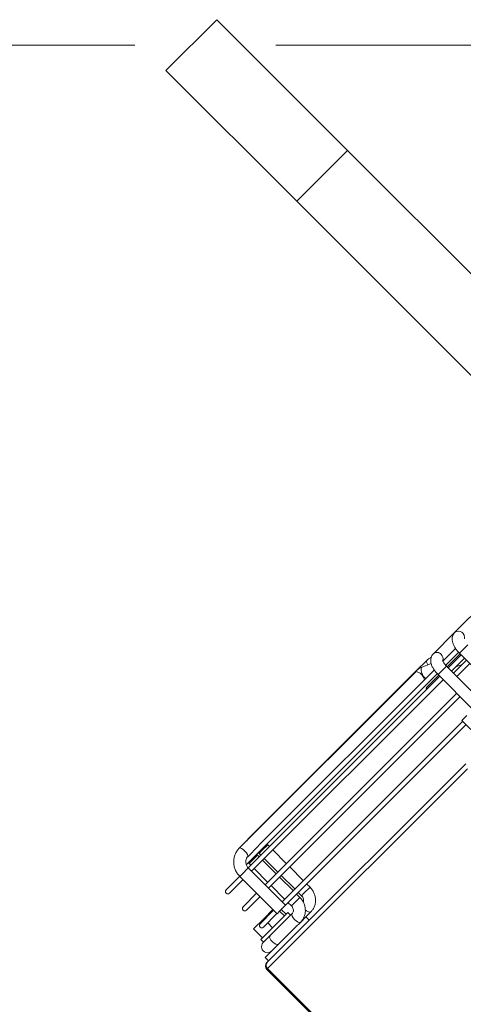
# Model space of a CAD drawing. Header units: millimetres. Extents: x -96593 to 66336, y -23969 to 7139.
# Tile 218 of 256: x -75853 to -75837, y -5507 to -5472. Entities that reach past the tile are written whole.
import ezdxf

# ---------------------------------------------------------------- set-up
doc = ezdxf.new("R2010")
doc.units = ezdxf.units.MM
doc.linetypes.add('DASHED', pattern=[0.75, 0.5, -0.25])
doc.layers.add('mm_punktwstawienia', color=1, linetype='Continuous', lineweight=50)
doc.layers.add('PG_PODCIĄGI', color=1, linetype='DASHED', lineweight=18)

# ---------------------------------------------------------------- blocks, each defined once
blk = doc.blocks.new('W_Gorny')
at = {"color": 7, "linetype": 'Continuous', "lineweight": 13}
for p, q in [((143.801, 251.724), (146.801, 251.724)), ((143.801, 244.007), (143.801, 251.724)), ((146.801, 244.007), (146.801, 251.724)), ((146.801, 244.007), (143.801, 244.007)), ((143.801, 230.641), (143.801, 244.007)), ((146.801, 230.641), (146.801, 244.007)), ((154.871, 226.624), (150.146, 226.624)), ((156.135, 226.624), (154.871, 226.624)), ((156.846, 226.567), (156.476, 226.402)), ((157.116, 226.624), (156.515, 226.624)), ((167.05, 226.624), (157.116, 226.624)), ((157.116, 226.624), (157.155, 226.608)), ((167.586, 226.614), (157.174, 226.614)), ((167.148, 226.614), (167.05, 226.624)), ((167.05, 226.624), (167.08, 226.614)), ((155.787, 226.124), (155.318, 226.124)), ((155.787, 226.124), (156.058, 226.124)), ((166.905, 226.124), (156.584, 226.124)), ((157.143, 226.132), (157.117, 226.124)), ((166.967, 226.114), (167.586, 226.114)), ((155.335, 225.874), (154.835, 225.874)), ((155.404, 225.924), (155.335, 225.893)), ((155.335, 223.374), (155.335, 225.874)), ((156.1, 225.832), (155.335, 225.832)), ((156.1, 225.774), (155.335, 225.774)), ((155.336, 225.924), (156.105, 225.924)), ((156.1, 225.874), (156.1, 223.814)), ((156.1, 225.874), (156.124, 225.874)), ((156.124, 225.874), (156.6, 225.874)), ((156.599, 225.909), (156.633, 225.924)), ((156.6, 223.814), (156.6, 225.874)), ((157.295, 225.832), (156.6, 225.832)), ((167.915, 225.774), (156.6, 225.774)), ((156.605, 225.924), (167.871, 225.924)), ((166.65, 225.874), (166.65, 225.774)), ((166.65, 225.874), (167.007, 225.874)), ((167.007, 225.874), (167.15, 225.874)), ((167.15, 225.874), (167.147, 225.924)), ((167.15, 225.774), (167.15, 225.874)), ((167.251, 225.874), (167.251, 225.774)), ((167.751, 225.874), (167.251, 225.874)), ((167.751, 225.874), (167.748, 225.924)), ((167.751, 225.774), (167.751, 225.874)), ((167.902, 225.764), (167.902, 223.564)), ((167.902, 225.764), (168.259, 225.764)), ((168.259, 225.764), (168.402, 225.764)), ((168.402, 223.564), (168.402, 225.764)), ((169.201, 225.774), (168.417, 225.774)), ((155.335, 225.574), (156.1, 225.574)), ((156.1, 225.459), (155.335, 225.459)), ((155.335, 225.259), (156.1, 225.259)), ((155.588, 225.459), (155.847, 225.574)), ((156.6, 225.574), (167.902, 225.574)), ((166.65, 225.574), (166.65, 224.774)), ((167.15, 224.774), (167.15, 225.574)), ((167.251, 225.574), (167.251, 224.774)), ((167.751, 224.774), (167.751, 225.574)), ((168.402, 225.574), (169.201, 225.574)), ((167.902, 224.774), (156.6, 224.774)), ((169.201, 224.774), (168.402, 224.774)), ((156.6, 224.574), (167.902, 224.574)), ((166.65, 224.574), (166.65, 223.774)), ((167.15, 223.774), (167.15, 224.574)), ((167.251, 224.574), (167.251, 223.774)), ((167.751, 223.774), (167.751, 224.574)), ((168.402, 224.574), (169.201, 224.574)), ((156.958, 223.814), (157.246, 223.814)), ((157.246, 223.814), (157.246, 223.284)), ((167.902, 223.774), (157.246, 223.774)), ((157.246, 223.574), (167.902, 223.574)), ((166.65, 223.574), (166.65, 223.374)), ((167.15, 223.374), (167.15, 223.574)), ((167.251, 223.574), (167.251, 223.374)), ((167.751, 223.374), (167.751, 223.574)), ((167.902, 223.564), (168.259, 223.564)), ((168.155, 223.564), (168.155, 223.284)), ((168.253, 223.564), (168.253, 223.284)), ((168.259, 223.564), (168.402, 223.564)), ((168.402, 223.814), (168.946, 223.814)), ((169.201, 223.774), (168.402, 223.774)), ((168.402, 223.574), (169.201, 223.574)), ((168.946, 223.814), (168.946, 223.774)), ((168.946, 223.814), (169.542, 223.814)), ((168.946, 223.574), (168.946, 223.284)), ((169.542, 223.814), (169.542, 223.284)), ((166.65, 223.374), (167.007, 223.374)), ((167.007, 223.374), (167.15, 223.374)), ((167.751, 223.374), (167.251, 223.374)), ((168.799, 223.124), (167.953, 223.124)), ((168.048, 223.284), (168.048, 223.124)), ((169.648, 223.284), (168.048, 223.284)), ((169.639, 223.124), (168.799, 223.124)), ((169.661, 223.124), (169.639, 223.124)), ((169.648, 223.124), (169.648, 223.284)), ((158.412, 222.424), (170.101, 222.424)), ((167.351, 222.624), (167.648, 222.624)), ((167.648, 222.624), (167.648, 222.424)), ((167.953, 222.624), (167.648, 222.624)), ((167.953, 222.624), (168.269, 222.624)), ((170.048, 222.624), (168.269, 222.624)), ((170.048, 222.424), (170.048, 222.624)), ((170.101, 222.424), (170.148, 222.424)), ((170.301, 222.224), (158.518, 222.224)), ((170.301, 214.424), (170.301, 222.224)), ((170.348, 222.224), (170.301, 222.224)), ((170.348, 214.27), (170.348, 222.224))]:
    blk.add_line(p, q, dxfattribs=at)
at = {"color": 7, "linetype": 'Continuous', "lineweight": 13, "flags": 128}
for points in [[(156.615, 226.464), (156.614, 226.47), (156.591, 226.551), (156.556, 226.605), (156.515, 226.624), (156.515, 226.624)], [(156.846, 226.567), (156.863, 226.57), (156.911, 226.553), (156.964, 226.502), (157.014, 226.427), (157.055, 226.338), (157.079, 226.249), (157.083, 226.174), (157.067, 226.124)], [(157.115, 226.541), (157.142, 226.595), (157.174, 226.614)], [(167.586, 226.114), (167.554, 226.133), (167.527, 226.188), (167.509, 226.269), (167.503, 226.364), (167.509, 226.46), (167.527, 226.541)], [(167.527, 226.541), (167.554, 226.595), (167.586, 226.614)], [(167.953, 223.124), (167.994, 223.105), (168.029, 223.051), (168.052, 222.97), (168.06, 222.874), (168.052, 222.779), (168.029, 222.698), (167.994, 222.643), (167.953, 222.624), (167.953, 222.624)], [(169.262, 223.124), (169.303, 223.105), (169.338, 223.051), (169.361, 222.97), (169.369, 222.874), (169.361, 222.779), (169.338, 222.698), (169.303, 222.643), (169.262, 222.624), (169.262, 222.624)], [(167.351, 222.624), (167.392, 222.643), (167.427, 222.698), (167.45, 222.779), (167.458, 222.846)]]:
    blk.add_lwpolyline(points, dxfattribs=at)
at = {"color": 7, "linetype": 'Continuous', "lineweight": 13}
for centre, radius, start, end in [((154.892, 226.372), 0.253, 94.1089, 241.7041), ((156.143, 226.39), 0.235, 92.028, 183.7471), ((157.544, 226.368), 0.463, 158.0527, 211.7533), ((156.161, 226.369), 0.252, 178.7136, 241.975), ((157.295, 225.732), 0.1, 25.1193, 90), ((169.201, 225.674), 0.1, 270, 90), ((169.201, 224.674), 0.1, 270, 90), ((169.201, 223.674), 0.1, 270, 90), ((169.661, 222.874), 0.25, 270, 90), ((170.101, 222.224), 0.2, 0, 90), ((170.148, 222.224), 0.2, 0, 90)]:
    blk.add_arc(centre, radius, start, end, dxfattribs=at)
for points, knots in [([(155.335, 225.874), (155.335, 225.901), (155.334, 225.978), (155.319, 226.103), (155.286, 226.245), (155.236, 226.371), (155.171, 226.473), (155.094, 226.55), (155.006, 226.601), (154.929, 226.622), (154.883, 226.624), (154.871, 226.624)], [0, 0, 0, 0, 0.073045, 0.210809, 0.351522, 0.498881, 0.632573, 0.748462, 0.85598, 0.960138, 1, 1, 1, 1]), ([(156.6, 225.874), (156.599, 225.901), (156.598, 225.978), (156.583, 226.103), (156.55, 226.245), (156.5, 226.371), (156.436, 226.473), (156.359, 226.55), (156.271, 226.601), (156.193, 226.622), (156.147, 226.624), (156.135, 226.624)], [0, 0, 0, 0, 0.073045, 0.210809, 0.351522, 0.498881, 0.632573, 0.748462, 0.85598, 0.960137, 1, 1, 1, 1]), ([(156.515, 226.624), (156.483, 226.623), (156.407, 226.621), (156.334, 226.598), (156.291, 226.584)], [0, 0, 0, 0, 0.41905, 1, 1, 1, 1]), ([(157.116, 226.624), (157.084, 226.623), (157.004, 226.62), (156.914, 226.595), (156.858, 226.572), (156.846, 226.567)], [0, 0, 0, 0, 0.343702, 0.861185, 1, 1, 1, 1]), ([(168.402, 225.764), (168.401, 225.798), (168.398, 225.886), (168.367, 226.027), (168.304, 226.179), (168.213, 226.317), (168.099, 226.433), (167.965, 226.523), (167.817, 226.585), (167.688, 226.611), (167.611, 226.614), (167.586, 226.614)], [0, 0, 0, 0, 0.075554, 0.199859, 0.324375, 0.448815, 0.573006, 0.696785, 0.820041, 0.942755, 1, 1, 1, 1]), ([(156.043, 226.158), (156.042, 226.158), (156.039, 226.161), (156.05, 226.147), (156.066, 226.109), (156.084, 226.045), (156.097, 225.964), (156.099, 225.904), (156.1, 225.874)], [0, 0, 0, 0, 0.02601, 0.19302, 0.368742, 0.571328, 0.791881, 1, 1, 1, 1]), ([(157.545, 226.115), (157.541, 226.115), (157.534, 226.115), (157.519, 226.119), (157.505, 226.122), (157.493, 226.124), (157.482, 226.125), (157.473, 226.124), (157.465, 226.123), (157.458, 226.12), (157.456, 226.117), (157.457, 226.114), (157.463, 226.115), (157.464, 226.115)], [0, 0, 0, 0, 0.162267, 0.285888, 0.372376, 0.436539, 0.490555, 0.544685, 0.596979, 0.673851, 0.788095, 0.960645, 1, 1, 1, 1]), ([(165.083, 226.114), (165.079, 226.115), (165.072, 226.116), (165.055, 226.119), (165.042, 226.122), (165.029, 226.124), (165.018, 226.125), (165.009, 226.124), (165.002, 226.122), (164.995, 226.119), (164.994, 226.115), (164.999, 226.115), (165.002, 226.114)], [0, 0, 0, 0, 0.18345, 0.298187, 0.38171, 0.443801, 0.50634, 0.559731, 0.613265, 0.697356, 0.82451, 1, 1, 1, 1]), ([(166.967, 226.115), (166.964, 226.115), (166.959, 226.115), (166.945, 226.118), (166.93, 226.122), (166.918, 226.124), (166.907, 226.124), (166.898, 226.124), (166.892, 226.124), (166.89, 226.123), (166.89, 226.123)], [0, 0, 0, 0, 0.224073, 0.450816, 0.601861, 0.713994, 0.806081, 0.898447, 0.985553, 1, 1, 1, 1]), ([(167.586, 226.114), (167.598, 226.114), (167.642, 226.112), (167.715, 226.089), (167.797, 226.032), (167.859, 225.95), (167.896, 225.857), (167.9, 225.793), (167.902, 225.764)], [0, 0, 0, 0, 0.076232, 0.275815, 0.472592, 0.66304, 0.848345, 1, 1, 1, 1]), ([(166.644, 225.924), (166.645, 225.921), (166.65, 225.905), (166.65, 225.888), (166.65, 225.874)], [0, 0, 0, 0, 0.205724, 1, 1, 1, 1]), ([(167.248, 225.916), (167.248, 225.916), (167.252, 225.903), (167.251, 225.888), (167.251, 225.874)], [0, 0, 0, 0, 0.036917, 1, 1, 1, 1]), ([(166.65, 223.374), (166.651, 223.343), (166.654, 223.259), (166.684, 223.126), (166.746, 222.984), (166.835, 222.858), (166.947, 222.754), (167.077, 222.679), (167.214, 222.632), (167.307, 222.627), (167.351, 222.624)], [0, 0, 0, 0, 0.0817871, 0.2154349, 0.3494941, 0.4834788, 0.6169619, 0.7495132, 0.880845, 1, 1, 1, 1]), ([(167.287, 223.141), (167.281, 223.143), (167.256, 223.15), (167.215, 223.187), (167.172, 223.251), (167.152, 223.318), (167.15, 223.361), (167.15, 223.374)], [0, 0, 0, 0, 0.093821, 0.358595, 0.610635, 0.877003, 1, 1, 1, 1]), ([(167.251, 223.374), (167.252, 223.343), (167.255, 223.259), (167.285, 223.126), (167.348, 222.984), (167.437, 222.858), (167.549, 222.754), (167.678, 222.679), (167.815, 222.632), (167.908, 222.627), (167.953, 222.624)], [0, 0, 0, 0, 0.081787, 0.215435, 0.349494, 0.483479, 0.616962, 0.749513, 0.880845, 1, 1, 1, 1]), ([(167.953, 223.124), (167.945, 223.125), (167.917, 223.126), (167.871, 223.142), (167.816, 223.186), (167.774, 223.251), (167.753, 223.318), (167.752, 223.361), (167.751, 223.374)], [0, 0, 0, 0, 0.084433, 0.307489, 0.509832, 0.702444, 0.906005, 1, 1, 1, 1]), ([(146.801, 210.679), (149.701, 210.678), (156, 210.675), (163.898, 210.659), (168.897, 210.651), (170.497, 210.649)], [0, 0, 0, 0, 0.367071, 0.797446, 1, 1, 1, 1])]:
    blk.add_open_spline(points, degree=3, knots=knots, dxfattribs=at)
blk = doc.blocks.new('A$C2E197AD3')
at = {"layer": 'PG_PODCIĄGI', "color": 252, "ltscale": 20}
blk.add_lwpolyline([(924.843, 1687.5), (2778.843, 1687.5)], dxfattribs=at)
at = {"color": 252, "lineweight": 13, "xscale": -0.8500000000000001, "yscale": 0.8500000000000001, "zscale": 0.8500000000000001, "rotation": 44.99999999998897}
blk.add_blockref('W_Gorny', (1220.471, 1623.535), dxfattribs=at)

msp = doc.modelspace()

# ---------------------------------------------------------------- block references
at = {"layer": 'mm_punktwstawienia', "lineweight": 60}
msp.add_blockref('A$C2E197AD3', (-76828.964, -7160.741), dxfattribs=at)

doc.saveas('drawing.dxf')
